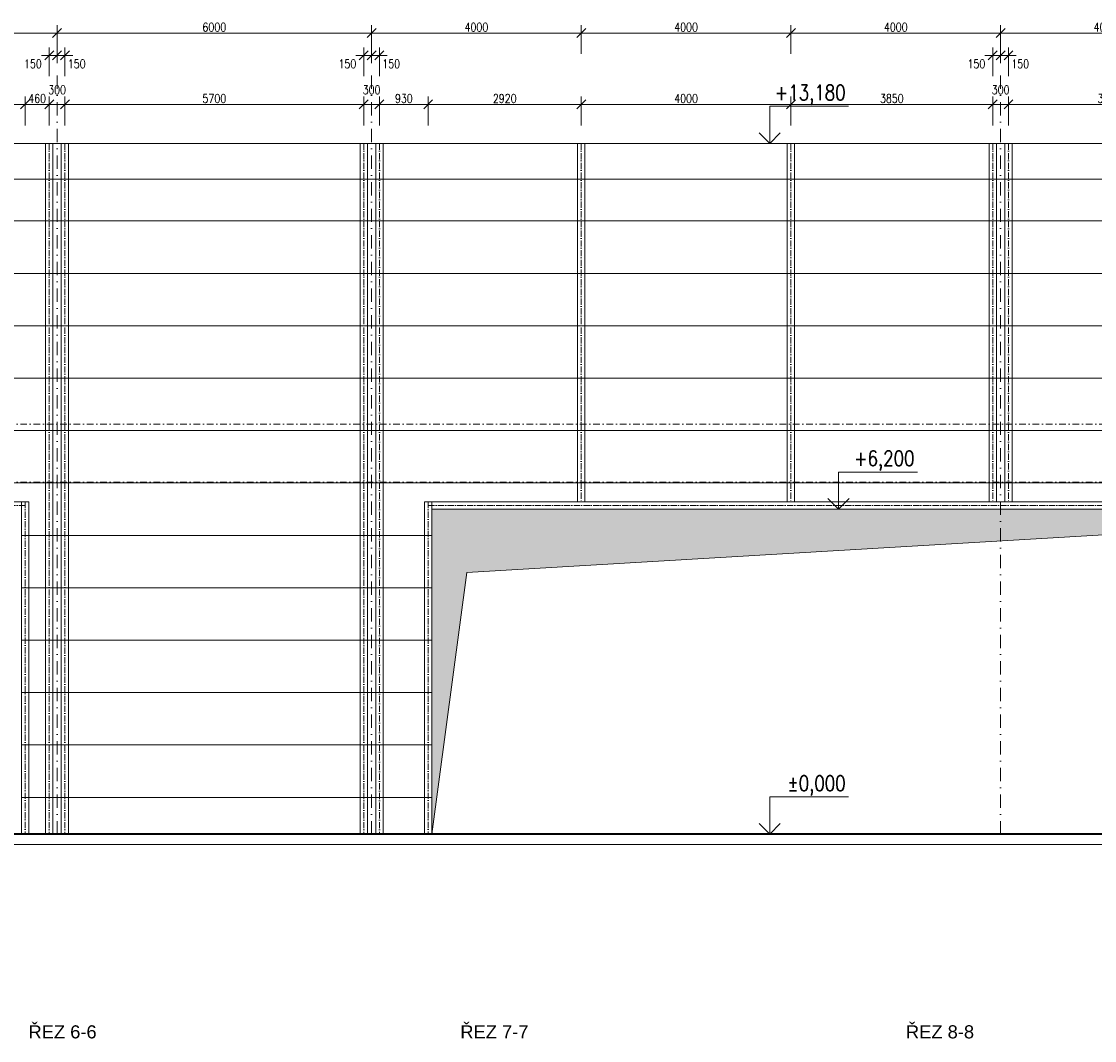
# Model space of a CAD drawing. Header units: millimetres. Extents: x -485339 to 350584, y -1189934 to 0.
# Tile 123 of 178: x 40024 to 60496, y -1168117 to -1148670. Entities that reach past the tile are written whole.
import ezdxf
from ezdxf.enums import TextEntityAlignment as Align

# ---------------------------------------------------------------- set-up
doc = ezdxf.new("R2010")
doc.units = ezdxf.units.MM
doc.header["$LTSCALE"] = 10
doc.linetypes.add('ACAD_ISO10W100', pattern=[18.5, 12, -3, 0.5, -3])
doc.linetypes.add('DASHDOT', pattern=[25.4, 12.7, -6.35, 0, -6.35])
doc.layers.get('Defpoints').update_dxf_attribs({"color": 201})
for name, color, linetype, lineweight in [('N_kóty', 10, 'Continuous', 18), ('N_čáry_obv.plášt_obrys', 212, 'Continuous', 35), ('St_kóty_výškové', 132, 'Continuous', 18), ('St_popis', 250, 'Continuous', 18), ('St_čáry_obrys', 5, 'Continuous', 35), ('St_čáry_osy', 250, 'DASHDOT', 18), ('St_čáry_plné', 250, 'Continuous', 18), ('St_šrafy', 250, 'Continuous', 18)]:
    doc.layers.add(name, color=color, linetype=linetype, lineweight=lineweight)
doc.layers.add('N_profily', color=7, linetype='Continuous', lineweight=18, true_color=0x2424ff)
doc.layers.add('N_PROFILY_KOTY', color=7, linetype='Continuous', lineweight=18, true_color=0x2424ff)
doc.styles.add('Andy', font='arial.ttf')
doc.styles.add('ROMANS', font='romans.shx', dxfattribs={"width": 0.8})
doc.styles.get("Standard").update_dxf_attribs({"font": 'simplex.shx', "width": 0.8})
doc.dimstyles.new('stavebníM100', dxfattribs={"dimtxt": 165, "dimasz": 170, "dimexe": 150, "dimexo": 100, "dimgap": 30, "dimtad": 1, "dimdec": 0, "dimtxsty": 'Standard', "dimblk": 'OBLIQUE', "dimcen": -2.5, "dimdle": 150, "dimclrd": 256, "dimclre": 256, "dimclrt": 256, "dimadec": 4, "dimazin": 0, "dimtfac": 1, "dimtdec": 0, "dimtmove": 2, "dimatfit": 3, "dimldrblk": 'OBLIQUE', "dimfxl": 400, "dimfxlon": 1, "dimlwd": -1, "dimlwe": -1, "dimarcsym": 0})

# ---------------------------------------------------------------- blocks, each defined once
blk = doc.blocks.new('*U7323')
at = {"color": 0, "linetype": 'ByBlock', "lineweight": -2}
blk.add_line((3, 0), (-7, 0), dxfattribs=at)
for points in [[(0, 0), (0, 6.12), (0, 6.12), (-13, 6.12)], [(1.75, 1.75), (0, 0), (-1.75, 1.75)]]:
    blk.add_lwpolyline(points, dxfattribs=at)
at = {"color": 0, "linetype": 'ByBlock', "lineweight": -2, "style": 'ROMANS', "width": 0.8}
for tag, p in [('VYSKA', (-3.45, 9.63)), ('POPIS_001', (-12.5, 5.12))]:
    blk.add_attdef(tag, text='', height=2.5, dxfattribs=at).set_placement(p, align=Align.TOP_RIGHT)
blk = doc.blocks.new('_OBLIQUE')
at = {"color": 0, "linetype": 'ByBlock'}
blk.add_line((-0.5, -0.5), (0.5, 0.5), dxfattribs=at)
blk = doc.blocks.new('*D8059')
at = {"layer": 'Defpoints', "color": 0}
for p in [(40094, -1150253), (36704, -1150997), (40094, -1157837)]:
    blk.add_point(p, dxfattribs=at)
at = {"layer": 'N_PROFILY_KOTY'}
for p, q in [((36704, -1150653), (36704, -1150103)), ((40094, -1150653), (40094, -1150103)), ((36554, -1150253), (40244, -1150253))]:
    blk.add_line(p, q, dxfattribs=at)
at = {"layer": 'N_PROFILY_KOTY', "linetype": 'ByBlock', "xscale": 170, "yscale": 170, "zscale": 170, "rotation": 180}
blk.add_blockref('_OBLIQUE', (36704, -1150253), dxfattribs=at)
at = {"layer": 'N_PROFILY_KOTY', "linetype": 'ByBlock', "xscale": 170, "yscale": 170, "zscale": 170}
blk.add_blockref('_OBLIQUE', (40094, -1150253), dxfattribs=at)
at = {"layer": 'N_PROFILY_KOTY', "lineweight": 18, "insert": (38399, -1150140), "char_height": 165, "attachment_point": 5}
blk.add_mtext('3390', dxfattribs=at)
blk = doc.blocks.new('*D8060')
at = {"layer": 'Defpoints', "color": 0}
for p in [(40554, -1150253), (40554, -1150997), (40094, -1157837)]:
    blk.add_point(p, dxfattribs=at)
at = {"layer": 'N_PROFILY_KOTY'}
for p, q in [((40094, -1150653), (40094, -1150103)), ((40554, -1150653), (40554, -1150103)), ((39944, -1150253), (40704, -1150253))]:
    blk.add_line(p, q, dxfattribs=at)
at = {"layer": 'N_PROFILY_KOTY', "linetype": 'ByBlock', "xscale": 170, "yscale": 170, "zscale": 170, "rotation": 180}
blk.add_blockref('_OBLIQUE', (40094, -1150253), dxfattribs=at)
at = {"layer": 'N_PROFILY_KOTY', "linetype": 'ByBlock', "xscale": 170, "yscale": 170, "zscale": 170}
blk.add_blockref('_OBLIQUE', (40554, -1150253), dxfattribs=at)
at = {"layer": 'N_PROFILY_KOTY', "lineweight": 18, "insert": (40324, -1150140), "char_height": 165, "attachment_point": 5}
blk.add_mtext('460', dxfattribs=at)
blk = doc.blocks.new('*D8061')
at = {"layer": 'Defpoints', "color": 0}
for p in [(40854, -1150253), (40554, -1150997), (40854, -1150997)]:
    blk.add_point(p, dxfattribs=at)
at = {"layer": 'N_PROFILY_KOTY'}
for p, q in [((40554, -1150653), (40554, -1150103)), ((40854, -1150653), (40854, -1150103)), ((40404, -1150253), (41004, -1150253))]:
    blk.add_line(p, q, dxfattribs=at)
at = {"layer": 'N_PROFILY_KOTY', "linetype": 'ByBlock', "xscale": 170, "yscale": 170, "zscale": 170, "rotation": 180}
blk.add_blockref('_OBLIQUE', (40554, -1150253), dxfattribs=at)
at = {"layer": 'N_PROFILY_KOTY', "linetype": 'ByBlock', "xscale": 170, "yscale": 170, "zscale": 170}
blk.add_blockref('_OBLIQUE', (40854, -1150253), dxfattribs=at)
at = {"layer": 'N_PROFILY_KOTY', "lineweight": 18, "insert": (40704, -1149975), "char_height": 165, "attachment_point": 5}
blk.add_mtext('300', dxfattribs=at)
blk = doc.blocks.new('*D8062')
at = {"layer": 'Defpoints', "color": 0}
for p in [(46554, -1150253), (40854, -1150997), (46554, -1150997)]:
    blk.add_point(p, dxfattribs=at)
at = {"layer": 'N_PROFILY_KOTY'}
for p, q in [((40854, -1150653), (40854, -1150103)), ((46554, -1150653), (46554, -1150103)), ((40704, -1150253), (46704, -1150253))]:
    blk.add_line(p, q, dxfattribs=at)
at = {"layer": 'N_PROFILY_KOTY', "linetype": 'ByBlock', "xscale": 170, "yscale": 170, "zscale": 170, "rotation": 180}
blk.add_blockref('_OBLIQUE', (40854, -1150253), dxfattribs=at)
at = {"layer": 'N_PROFILY_KOTY', "linetype": 'ByBlock', "xscale": 170, "yscale": 170, "zscale": 170}
blk.add_blockref('_OBLIQUE', (46554, -1150253), dxfattribs=at)
at = {"layer": 'N_PROFILY_KOTY', "lineweight": 18, "insert": (43704, -1150140), "char_height": 165, "attachment_point": 5}
blk.add_mtext('5700', dxfattribs=at)
blk = doc.blocks.new('*D8063')
at = {"layer": 'Defpoints', "color": 0}
for p in [(46854, -1150253), (46554, -1150997), (46854, -1150997)]:
    blk.add_point(p, dxfattribs=at)
at = {"layer": 'N_PROFILY_KOTY'}
for p, q in [((46554, -1150653), (46554, -1150103)), ((46854, -1150653), (46854, -1150103)), ((46404, -1150253), (47004, -1150253))]:
    blk.add_line(p, q, dxfattribs=at)
at = {"layer": 'N_PROFILY_KOTY', "linetype": 'ByBlock', "xscale": 170, "yscale": 170, "zscale": 170, "rotation": 180}
blk.add_blockref('_OBLIQUE', (46554, -1150253), dxfattribs=at)
at = {"layer": 'N_PROFILY_KOTY', "linetype": 'ByBlock', "xscale": 170, "yscale": 170, "zscale": 170}
blk.add_blockref('_OBLIQUE', (46854, -1150253), dxfattribs=at)
at = {"layer": 'N_PROFILY_KOTY', "lineweight": 18, "insert": (46704, -1149975), "char_height": 165, "attachment_point": 5}
blk.add_mtext('300', dxfattribs=at)
blk = doc.blocks.new('*D8064')
at = {"layer": 'Defpoints', "color": 0}
for p in [(47784, -1150253), (46854, -1150997), (47784, -1157837)]:
    blk.add_point(p, dxfattribs=at)
at = {"layer": 'N_PROFILY_KOTY'}
for p, q in [((46854, -1150653), (46854, -1150103)), ((47784, -1150653), (47784, -1150103)), ((46704, -1150253), (47934, -1150253))]:
    blk.add_line(p, q, dxfattribs=at)
at = {"layer": 'N_PROFILY_KOTY', "linetype": 'ByBlock', "xscale": 170, "yscale": 170, "zscale": 170, "rotation": 180}
blk.add_blockref('_OBLIQUE', (46854, -1150253), dxfattribs=at)
at = {"layer": 'N_PROFILY_KOTY', "linetype": 'ByBlock', "xscale": 170, "yscale": 170, "zscale": 170}
blk.add_blockref('_OBLIQUE', (47784, -1150253), dxfattribs=at)
at = {"layer": 'N_PROFILY_KOTY', "lineweight": 18, "insert": (47319, -1150140), "char_height": 165, "attachment_point": 5}
blk.add_mtext('930', dxfattribs=at)
blk = doc.blocks.new('*D8065')
at = {"layer": 'Defpoints', "color": 0}
for p in [(50704, -1150253), (50704, -1150997), (47784, -1157837)]:
    blk.add_point(p, dxfattribs=at)
at = {"layer": 'N_PROFILY_KOTY'}
for p, q in [((47784, -1150653), (47784, -1150103)), ((50704, -1150653), (50704, -1150103)), ((47634, -1150253), (50854, -1150253))]:
    blk.add_line(p, q, dxfattribs=at)
at = {"layer": 'N_PROFILY_KOTY', "linetype": 'ByBlock', "xscale": 170, "yscale": 170, "zscale": 170, "rotation": 180}
blk.add_blockref('_OBLIQUE', (47784, -1150253), dxfattribs=at)
at = {"layer": 'N_PROFILY_KOTY', "linetype": 'ByBlock', "xscale": 170, "yscale": 170, "zscale": 170}
blk.add_blockref('_OBLIQUE', (50704, -1150253), dxfattribs=at)
at = {"layer": 'N_PROFILY_KOTY', "lineweight": 18, "insert": (49244, -1150140), "char_height": 165, "attachment_point": 5}
blk.add_mtext('2920', dxfattribs=at)
blk = doc.blocks.new('*D8066')
at = {"layer": 'Defpoints', "color": 0}
for p in [(54704, -1150253), (50704, -1150997), (54704, -1150997)]:
    blk.add_point(p, dxfattribs=at)
at = {"layer": 'N_PROFILY_KOTY'}
for p, q in [((50704, -1150653), (50704, -1150103)), ((54704, -1150653), (54704, -1150103)), ((50554, -1150253), (54854, -1150253))]:
    blk.add_line(p, q, dxfattribs=at)
at = {"layer": 'N_PROFILY_KOTY', "linetype": 'ByBlock', "xscale": 170, "yscale": 170, "zscale": 170, "rotation": 180}
blk.add_blockref('_OBLIQUE', (50704, -1150253), dxfattribs=at)
at = {"layer": 'N_PROFILY_KOTY', "linetype": 'ByBlock', "xscale": 170, "yscale": 170, "zscale": 170}
blk.add_blockref('_OBLIQUE', (54704, -1150253), dxfattribs=at)
at = {"layer": 'N_PROFILY_KOTY', "lineweight": 18, "insert": (52704, -1150140), "char_height": 165, "attachment_point": 5}
blk.add_mtext('4000', dxfattribs=at)
blk = doc.blocks.new('*D8067')
at = {"layer": 'Defpoints', "color": 0}
for p in [(58554, -1150253), (54704, -1150997), (58554, -1150997)]:
    blk.add_point(p, dxfattribs=at)
at = {"layer": 'N_PROFILY_KOTY'}
for p, q in [((54704, -1150653), (54704, -1150103)), ((58554, -1150653), (58554, -1150103)), ((54554, -1150253), (58704, -1150253))]:
    blk.add_line(p, q, dxfattribs=at)
at = {"layer": 'N_PROFILY_KOTY', "linetype": 'ByBlock', "xscale": 170, "yscale": 170, "zscale": 170, "rotation": 180}
blk.add_blockref('_OBLIQUE', (54704, -1150253), dxfattribs=at)
at = {"layer": 'N_PROFILY_KOTY', "linetype": 'ByBlock', "xscale": 170, "yscale": 170, "zscale": 170}
blk.add_blockref('_OBLIQUE', (58554, -1150253), dxfattribs=at)
at = {"layer": 'N_PROFILY_KOTY', "lineweight": 18, "insert": (56629, -1150140), "char_height": 165, "attachment_point": 5}
blk.add_mtext('3850', dxfattribs=at)
blk = doc.blocks.new('*D8068')
at = {"layer": 'Defpoints', "color": 0}
for p in [(58854, -1150253), (58554, -1150997), (58854, -1150997)]:
    blk.add_point(p, dxfattribs=at)
at = {"layer": 'N_PROFILY_KOTY'}
for p, q in [((58554, -1150653), (58554, -1150103)), ((58854, -1150653), (58854, -1150103)), ((58404, -1150253), (59004, -1150253))]:
    blk.add_line(p, q, dxfattribs=at)
at = {"layer": 'N_PROFILY_KOTY', "linetype": 'ByBlock', "xscale": 170, "yscale": 170, "zscale": 170, "rotation": 180}
blk.add_blockref('_OBLIQUE', (58554, -1150253), dxfattribs=at)
at = {"layer": 'N_PROFILY_KOTY', "linetype": 'ByBlock', "xscale": 170, "yscale": 170, "zscale": 170}
blk.add_blockref('_OBLIQUE', (58854, -1150253), dxfattribs=at)
at = {"layer": 'N_PROFILY_KOTY', "lineweight": 18, "insert": (58704, -1149975), "char_height": 165, "attachment_point": 5}
blk.add_mtext('300', dxfattribs=at)
blk = doc.blocks.new('*D8069')
at = {"layer": 'Defpoints', "color": 0}
for p in [(62704, -1150253), (58854, -1150997), (62704, -1150997)]:
    blk.add_point(p, dxfattribs=at)
at = {"layer": 'N_PROFILY_KOTY'}
for p, q in [((58854, -1150653), (58854, -1150103)), ((62704, -1150653), (62704, -1150103)), ((58704, -1150253), (62854, -1150253))]:
    blk.add_line(p, q, dxfattribs=at)
at = {"layer": 'N_PROFILY_KOTY', "linetype": 'ByBlock', "xscale": 170, "yscale": 170, "zscale": 170, "rotation": 180}
blk.add_blockref('_OBLIQUE', (58854, -1150253), dxfattribs=at)
at = {"layer": 'N_PROFILY_KOTY', "linetype": 'ByBlock', "xscale": 170, "yscale": 170, "zscale": 170}
blk.add_blockref('_OBLIQUE', (62704, -1150253), dxfattribs=at)
at = {"layer": 'N_PROFILY_KOTY', "lineweight": 18, "insert": (60779, -1150140), "char_height": 165, "attachment_point": 5}
blk.add_mtext('3850', dxfattribs=at)
blk = doc.blocks.new('*D8086')
at = {"layer": 'Defpoints', "color": 0}
for p in [(40704, -1148767), (40704, -1149317), (40554, -1149857)]:
    blk.add_point(p, dxfattribs=at)
at = {"layer": 'N_PROFILY_KOTY'}
for p, q in [((40704, -1148917), (40704, -1149467)), ((40554, -1149717), (40554, -1149167)), ((40404, -1149317), (40854, -1149317))]:
    blk.add_line(p, q, dxfattribs=at)
at = {"layer": 'N_PROFILY_KOTY', "linetype": 'ByBlock', "xscale": 170, "yscale": 170, "zscale": 170, "rotation": 180}
blk.add_blockref('_OBLIQUE', (40554, -1149317), dxfattribs=at)
at = {"layer": 'N_PROFILY_KOTY', "linetype": 'ByBlock', "xscale": 170, "yscale": 170, "zscale": 170}
blk.add_blockref('_OBLIQUE', (40704, -1149317), dxfattribs=at)
at = {"layer": 'N_PROFILY_KOTY', "lineweight": 18, "insert": (40242, -1149479), "char_height": 165, "attachment_point": 5}
blk.add_mtext('150', dxfattribs=at)
blk = doc.blocks.new('*D8087')
at = {"layer": 'Defpoints', "color": 0}
for p in [(40704, -1148767), (40854, -1149317), (40854, -1149857)]:
    blk.add_point(p, dxfattribs=at)
at = {"layer": 'N_PROFILY_KOTY'}
for p, q in [((40704, -1148917), (40704, -1149467)), ((40854, -1149717), (40854, -1149167)), ((40554, -1149317), (41004, -1149317))]:
    blk.add_line(p, q, dxfattribs=at)
at = {"layer": 'N_PROFILY_KOTY', "linetype": 'ByBlock', "xscale": 170, "yscale": 170, "zscale": 170, "rotation": 180}
blk.add_blockref('_OBLIQUE', (40704, -1149317), dxfattribs=at)
at = {"layer": 'N_PROFILY_KOTY', "linetype": 'ByBlock', "xscale": 170, "yscale": 170, "zscale": 170}
blk.add_blockref('_OBLIQUE', (40854, -1149317), dxfattribs=at)
at = {"layer": 'N_PROFILY_KOTY', "lineweight": 18, "insert": (41078, -1149479), "char_height": 165, "attachment_point": 5}
blk.add_mtext('150', dxfattribs=at)
blk = doc.blocks.new('*D8088')
at = {"layer": 'Defpoints', "color": 0}
for p in [(46704, -1148767), (46704, -1149317), (46554, -1149857)]:
    blk.add_point(p, dxfattribs=at)
at = {"layer": 'N_PROFILY_KOTY'}
for p, q in [((46704, -1148917), (46704, -1149467)), ((46554, -1149717), (46554, -1149167)), ((46404, -1149317), (46854, -1149317))]:
    blk.add_line(p, q, dxfattribs=at)
at = {"layer": 'N_PROFILY_KOTY', "linetype": 'ByBlock', "xscale": 170, "yscale": 170, "zscale": 170, "rotation": 180}
blk.add_blockref('_OBLIQUE', (46554, -1149317), dxfattribs=at)
at = {"layer": 'N_PROFILY_KOTY', "linetype": 'ByBlock', "xscale": 170, "yscale": 170, "zscale": 170}
blk.add_blockref('_OBLIQUE', (46704, -1149317), dxfattribs=at)
at = {"layer": 'N_PROFILY_KOTY', "lineweight": 18, "insert": (46242, -1149479), "char_height": 165, "attachment_point": 5}
blk.add_mtext('150', dxfattribs=at)
blk = doc.blocks.new('*D8089')
at = {"layer": 'Defpoints', "color": 0}
for p in [(46704, -1148767), (46854, -1149317), (46854, -1149857)]:
    blk.add_point(p, dxfattribs=at)
at = {"layer": 'N_PROFILY_KOTY'}
for p, q in [((46704, -1148917), (46704, -1149467)), ((46854, -1149717), (46854, -1149167)), ((46554, -1149317), (47004, -1149317))]:
    blk.add_line(p, q, dxfattribs=at)
at = {"layer": 'N_PROFILY_KOTY', "linetype": 'ByBlock', "xscale": 170, "yscale": 170, "zscale": 170, "rotation": 180}
blk.add_blockref('_OBLIQUE', (46704, -1149317), dxfattribs=at)
at = {"layer": 'N_PROFILY_KOTY', "linetype": 'ByBlock', "xscale": 170, "yscale": 170, "zscale": 170}
blk.add_blockref('_OBLIQUE', (46854, -1149317), dxfattribs=at)
at = {"layer": 'N_PROFILY_KOTY', "lineweight": 18, "insert": (47078, -1149479), "char_height": 165, "attachment_point": 5}
blk.add_mtext('150', dxfattribs=at)
blk = doc.blocks.new('*D8090')
at = {"layer": 'Defpoints', "color": 0}
for p in [(58704, -1148767), (58704, -1149317), (58554, -1149857)]:
    blk.add_point(p, dxfattribs=at)
at = {"layer": 'N_PROFILY_KOTY'}
for p, q in [((58704, -1148917), (58704, -1149467)), ((58554, -1149717), (58554, -1149167)), ((58404, -1149317), (58854, -1149317))]:
    blk.add_line(p, q, dxfattribs=at)
at = {"layer": 'N_PROFILY_KOTY', "linetype": 'ByBlock', "xscale": 170, "yscale": 170, "zscale": 170, "rotation": 180}
blk.add_blockref('_OBLIQUE', (58554, -1149317), dxfattribs=at)
at = {"layer": 'N_PROFILY_KOTY', "linetype": 'ByBlock', "xscale": 170, "yscale": 170, "zscale": 170}
blk.add_blockref('_OBLIQUE', (58704, -1149317), dxfattribs=at)
at = {"layer": 'N_PROFILY_KOTY', "lineweight": 18, "insert": (58242, -1149479), "char_height": 165, "attachment_point": 5}
blk.add_mtext('150', dxfattribs=at)
blk = doc.blocks.new('*D8091')
at = {"layer": 'Defpoints', "color": 0}
for p in [(58704, -1148767), (58854, -1149317), (58854, -1149857)]:
    blk.add_point(p, dxfattribs=at)
at = {"layer": 'N_PROFILY_KOTY'}
for p, q in [((58704, -1148917), (58704, -1149467)), ((58854, -1149717), (58854, -1149167)), ((58554, -1149317), (59004, -1149317))]:
    blk.add_line(p, q, dxfattribs=at)
at = {"layer": 'N_PROFILY_KOTY', "linetype": 'ByBlock', "xscale": 170, "yscale": 170, "zscale": 170, "rotation": 180}
blk.add_blockref('_OBLIQUE', (58704, -1149317), dxfattribs=at)
at = {"layer": 'N_PROFILY_KOTY', "linetype": 'ByBlock', "xscale": 170, "yscale": 170, "zscale": 170}
blk.add_blockref('_OBLIQUE', (58854, -1149317), dxfattribs=at)
at = {"layer": 'N_PROFILY_KOTY', "lineweight": 18, "insert": (59078, -1149479), "char_height": 165, "attachment_point": 5}
blk.add_mtext('150', dxfattribs=at)
blk = doc.blocks.new('*D8113')
at = {"layer": 'Defpoints', "color": 0}
for p in [(40704, -1148891), (36704, -1150997), (40704, -1150997)]:
    blk.add_point(p, dxfattribs=at)
at = {"layer": 'N_kóty'}
for p, q in [((36704, -1149291), (36704, -1148741)), ((40704, -1149291), (40704, -1148741)), ((36554, -1148891), (40854, -1148891))]:
    blk.add_line(p, q, dxfattribs=at)
at = {"layer": 'N_kóty', "linetype": 'ByBlock', "xscale": 170, "yscale": 170, "zscale": 170, "rotation": 180}
blk.add_blockref('_OBLIQUE', (36704, -1148891), dxfattribs=at)
at = {"layer": 'N_kóty', "linetype": 'ByBlock', "xscale": 170, "yscale": 170, "zscale": 170}
blk.add_blockref('_OBLIQUE', (40704, -1148891), dxfattribs=at)
at = {"layer": 'N_kóty', "lineweight": 18, "insert": (38704, -1148779), "char_height": 165, "attachment_point": 5}
blk.add_mtext('4000', dxfattribs=at)
blk = doc.blocks.new('*D8114')
at = {"layer": 'Defpoints', "color": 0}
for p in [(46704, -1148891), (40704, -1150997), (46704, -1150997)]:
    blk.add_point(p, dxfattribs=at)
at = {"layer": 'N_kóty'}
for p, q in [((40704, -1149291), (40704, -1148741)), ((46704, -1149291), (46704, -1148741)), ((40554, -1148891), (46854, -1148891))]:
    blk.add_line(p, q, dxfattribs=at)
at = {"layer": 'N_kóty', "linetype": 'ByBlock', "xscale": 170, "yscale": 170, "zscale": 170, "rotation": 180}
blk.add_blockref('_OBLIQUE', (40704, -1148891), dxfattribs=at)
at = {"layer": 'N_kóty', "linetype": 'ByBlock', "xscale": 170, "yscale": 170, "zscale": 170}
blk.add_blockref('_OBLIQUE', (46704, -1148891), dxfattribs=at)
at = {"layer": 'N_kóty', "lineweight": 18, "insert": (43704, -1148779), "char_height": 165, "attachment_point": 5}
blk.add_mtext('6000', dxfattribs=at)
blk = doc.blocks.new('*D8115')
at = {"layer": 'Defpoints', "color": 0}
for p in [(50704, -1148891), (46704, -1150997), (50704, -1150997)]:
    blk.add_point(p, dxfattribs=at)
at = {"layer": 'N_kóty'}
for p, q in [((46704, -1149291), (46704, -1148741)), ((50704, -1149291), (50704, -1148741)), ((46554, -1148891), (50854, -1148891))]:
    blk.add_line(p, q, dxfattribs=at)
at = {"layer": 'N_kóty', "linetype": 'ByBlock', "xscale": 170, "yscale": 170, "zscale": 170, "rotation": 180}
blk.add_blockref('_OBLIQUE', (46704, -1148891), dxfattribs=at)
at = {"layer": 'N_kóty', "linetype": 'ByBlock', "xscale": 170, "yscale": 170, "zscale": 170}
blk.add_blockref('_OBLIQUE', (50704, -1148891), dxfattribs=at)
at = {"layer": 'N_kóty', "lineweight": 18, "insert": (48704, -1148779), "char_height": 165, "attachment_point": 5}
blk.add_mtext('4000', dxfattribs=at)
blk = doc.blocks.new('*D8116')
at = {"layer": 'Defpoints', "color": 0}
for p in [(54704, -1148891), (50704, -1150997), (54704, -1150997)]:
    blk.add_point(p, dxfattribs=at)
at = {"layer": 'N_kóty'}
for p, q in [((50704, -1149291), (50704, -1148741)), ((54704, -1149291), (54704, -1148741)), ((50554, -1148891), (54854, -1148891))]:
    blk.add_line(p, q, dxfattribs=at)
at = {"layer": 'N_kóty', "linetype": 'ByBlock', "xscale": 170, "yscale": 170, "zscale": 170, "rotation": 180}
blk.add_blockref('_OBLIQUE', (50704, -1148891), dxfattribs=at)
at = {"layer": 'N_kóty', "linetype": 'ByBlock', "xscale": 170, "yscale": 170, "zscale": 170}
blk.add_blockref('_OBLIQUE', (54704, -1148891), dxfattribs=at)
at = {"layer": 'N_kóty', "lineweight": 18, "insert": (52704, -1148779), "char_height": 165, "attachment_point": 5}
blk.add_mtext('4000', dxfattribs=at)
blk = doc.blocks.new('*D8117')
at = {"layer": 'Defpoints', "color": 0}
for p in [(58704, -1148891), (54704, -1150997), (58704, -1150997)]:
    blk.add_point(p, dxfattribs=at)
at = {"layer": 'N_kóty'}
for p, q in [((54704, -1149291), (54704, -1148741)), ((58704, -1149291), (58704, -1148741)), ((54554, -1148891), (58854, -1148891))]:
    blk.add_line(p, q, dxfattribs=at)
at = {"layer": 'N_kóty', "linetype": 'ByBlock', "xscale": 170, "yscale": 170, "zscale": 170, "rotation": 180}
blk.add_blockref('_OBLIQUE', (54704, -1148891), dxfattribs=at)
at = {"layer": 'N_kóty', "linetype": 'ByBlock', "xscale": 170, "yscale": 170, "zscale": 170}
blk.add_blockref('_OBLIQUE', (58704, -1148891), dxfattribs=at)
at = {"layer": 'N_kóty', "lineweight": 18, "insert": (56704, -1148779), "char_height": 165, "attachment_point": 5}
blk.add_mtext('4000', dxfattribs=at)
blk = doc.blocks.new('*D8118')
at = {"layer": 'Defpoints', "color": 0}
for p in [(62704, -1148891), (58704, -1150997), (62704, -1150997)]:
    blk.add_point(p, dxfattribs=at)
at = {"layer": 'N_kóty'}
for p, q in [((58704, -1149291), (58704, -1148741)), ((62704, -1149291), (62704, -1148741)), ((58554, -1148891), (62854, -1148891))]:
    blk.add_line(p, q, dxfattribs=at)
at = {"layer": 'N_kóty', "linetype": 'ByBlock', "xscale": 170, "yscale": 170, "zscale": 170, "rotation": 180}
blk.add_blockref('_OBLIQUE', (58704, -1148891), dxfattribs=at)
at = {"layer": 'N_kóty', "linetype": 'ByBlock', "xscale": 170, "yscale": 170, "zscale": 170}
blk.add_blockref('_OBLIQUE', (62704, -1148891), dxfattribs=at)
at = {"layer": 'N_kóty', "lineweight": 18, "insert": (60704, -1148779), "char_height": 165, "attachment_point": 5}
blk.add_mtext('4000', dxfattribs=at)

msp = doc.modelspace()

# ---------------------------------------------------------------- hatches: boundary and pattern name
at = {"layer": 'St_šrafy', "lineweight": 18}
h = msp.add_hatch(color=253, dxfattribs=at)
h.dxf.hatch_style = 1
h.paths.add_polyline_path([(47854.5, -1164177.3), (48524.1, -1159184.9), (68954.5, -1157977.3), (47854.5, -1157977.3)])

# ---------------------------------------------------------------- linework, layer by layer
at = {"layer": 'N_profily', "lineweight": 18}
for points in [[(40484.5, -1150997.3), (40484.5, -1164177.3)], [(40624.5, -1150997.3), (40624.5, -1164177.3)], [(40784.5, -1150997.3), (40784.5, -1164177.3)], [(40924.5, -1150997.3), (40924.5, -1164177.3)], [(46484.5, -1150997.3), (46484.5, -1164177.3)], [(46624.5, -1150997.3), (46624.5, -1164177.3)], [(46784.5, -1150997.3), (46784.5, -1164177.3)], [(46924.5, -1150997.3), (46924.5, -1164177.3)], [(50634.5, -1150997.3), (50634.5, -1157837.3)], [(50774.5, -1150997.3), (50774.5, -1157837.3)], [(54634.5, -1150997.3), (54634.5, -1157837.3)], [(54774.5, -1150997.3), (54774.5, -1157837.3)], [(58484.5, -1150997.3), (58484.5, -1157837.3)], [(58624.5, -1150997.3), (58624.5, -1157837.3)], [(58784.5, -1150997.3), (58784.5, -1157837.3)], [(58924.5, -1150997.3), (58924.5, -1157837.3)], [(40164.5, -1157837.3), (18784.5, -1157837.3)], [(40024.5, -1157837.3), (40024.5, -1164177.3)], [(40164.5, -1157837.3), (40164.5, -1164177.3)], [(47714.5, -1157837.3), (47714.5, -1164177.3)], [(47714.5, -1157837.3), (92994.5, -1157837.3)], [(47854.5, -1157837.3), (47854.5, -1157977.3)], [(47854.5, -1157977.3), (92854.5, -1157977.3)], [(47854.5, -1163363.1), (47854.5, -1164177.3)]]:
    msp.add_lwpolyline(points, dxfattribs=at)
at = {"layer": 'N_profily', "linetype": 'ACAD_ISO10W100', "lineweight": 18}
for points in [[(40554.5, -1150997.3), (40554.5, -1164177.3)], [(40854.5, -1150997.3), (40854.5, -1164177.3)], [(46554.5, -1150997.3), (46554.5, -1164177.3)], [(46854.5, -1150997.3), (46854.5, -1164177.3)], [(50704.5, -1150997.3), (50704.5, -1157837.3)], [(54704.5, -1150997.3), (54704.5, -1157837.3)], [(58554.5, -1150997.3), (58554.5, -1157837.3)], [(58854.5, -1150997.3), (58854.5, -1157837.3)], [(40094.5, -1157837.3), (40094.5, -1164177.3)], [(47784.5, -1157837.3), (47784.5, -1164177.3)], [(40094.5, -1157907.3), (18854.5, -1157907.3)], [(47784.5, -1157907.3), (92924.5, -1157907.3)]]:
    msp.add_lwpolyline(points, dxfattribs=at)
at = {"layer": 'N_čáry_obv.plášt_obrys', "lineweight": 18}
for points in [[(82619.5, -1150997.3), (16899.5, -1150997.3)], [(98063.4, -1151677.3), (1634.4, -1151677.3)], [(98063.5, -1152477.3), (1634.4, -1152477.3)], [(98063.6, -1153477.3), (1634.3, -1153477.3)], [(98063.7, -1154477.3), (1634.2, -1154477.3)], [(98063.8, -1155477.3), (1634.1, -1155477.3)], [(98063.8, -1156477.3), (1634, -1156477.3)], [(98063.9, -1157477.3), (1634, -1157477.3)], [(68954.5, -1164177.3), (68954.5, -1157977.3), (47854.5, -1157977.3), (47854.5, -1164177.3)], [(47854.5, -1158477.3), (40024.5, -1158477.3)], [(47854.5, -1159477.3), (40024.5, -1159477.3)], [(47854.5, -1160477.3), (40024.5, -1160477.3)], [(47854.5, -1161477.3), (40024.5, -1161477.3)], [(47854.5, -1162477.3), (40024.5, -1162477.3)], [(47854.5, -1163477.3), (40024.5, -1163477.3)]]:
    msp.add_lwpolyline(points, dxfattribs=at)
msp.add_lwpolyline([(47854.5, -1164177.3), (48524.1, -1159184.9), (68954.5, -1157977.3), (47854.5, -1157977.3)], close=True, dxfattribs=at)
at = {"layer": 'St_čáry_obrys'}
msp.add_lwpolyline([(97854.2, -1164177.3), (1843.7, -1164177.3)], dxfattribs=at)
at = {"layer": 'St_čáry_osy', "lineweight": 18, "ltscale": 2}
for points in [[(40704.5, -1149702.5), (40704.5, -1164177.3)], [(46704.5, -1149702.5), (46704.5, -1164177.3)], [(58704.5, -1149702.5), (58704.5, -1164177.3)]]:
    msp.add_lwpolyline(points, dxfattribs=at)
at = {"layer": 'St_čáry_osy', "lineweight": 18}
for points in [[(1634, -1156351), (97854.2, -1156355.7)], [(1634, -1157462), (97854.2, -1157466.7)]]:
    msp.add_lwpolyline(points, dxfattribs=at)
at = {"layer": 'St_čáry_plné'}
msp.add_lwpolyline([(97854.2, -1164377.3), (1843.7, -1164377.3)], dxfattribs=at)

# ---------------------------------------------------------------- block references
at = {"layer": 'St_kóty_výškové'}
ref = msp.add_blockref('*U7323', (54299, -1150997.3), dxfattribs=dict(at, xscale=-115.8301158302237, yscale=115.8301158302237, zscale=115.8301158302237))
ref.add_attrib('VYSKA', '+13,180', dxfattribs={"layer": '0', "color": 0, "linetype": 'ByBlock', "lineweight": -2, "height": 289.58, "style": 'ROMANS', "width": 0.8}).set_placement((55746.8, -1149882.4), align=Align.TOP_RIGHT)
ref = msp.add_blockref('*U7323', (55612.8, -1157977.3), dxfattribs=dict(at, xscale=-115.8301158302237, yscale=115.8301158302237, zscale=115.8301158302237))
ref.add_attrib('VYSKA', '+6,200', dxfattribs={"layer": '0', "color": 0, "linetype": 'ByBlock', "lineweight": -2, "height": 289.58, "style": 'ROMANS', "width": 0.8}).set_placement((57060.5, -1156862.4), align=Align.TOP_RIGHT)
ref = msp.add_blockref('*U7323', (54299, -1164177.3), dxfattribs=dict(at, xscale=-115.8301158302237, yscale=115.8301158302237, zscale=115.8301158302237))
ref.add_attrib('VYSKA', '%%P0,000', dxfattribs={"layer": '0', "color": 0, "linetype": 'ByBlock', "lineweight": -2, "height": 289.58, "style": 'ROMANS', "width": 0.8}).set_placement((55746.8, -1163062.4), align=Align.TOP_RIGHT)

# ---------------------------------------------------------------- texts
at = {"layer": 'St_popis', "style": 'Andy'}
for s, p in [('ŘEZ 6-6', (40158.5, -1168076.5)), ('ŘEZ 7-7', (48396.7, -1168076.5)), ('ŘEZ 8-8', (56898.2, -1168076.5))]:
    msp.add_text(s, height=250, dxfattribs=at).set_placement(p)

# ---------------------------------------------------------------- dimensions: what is measured, and where the dimension line sits
at = {"layer": 'N_kóty', "lineweight": 18}
for base, p1, p2, picture, middle in [((40704.5, -1148891.1), (36704.5, -1150997.3), (40704.5, -1150997.3), '*D8113', (38704.5, -1148778.6)), ((46704.5, -1148891.1), (40704.5, -1150997.3), (46704.5, -1150997.3), '*D8114', (43704.5, -1148778.6)), ((50704.5, -1148891.1), (46704.5, -1150997.3), (50704.5, -1150997.3), '*D8115', (48704.5, -1148778.6)), ((54704.5, -1148891.1), (50704.5, -1150997.3), (54704.5, -1150997.3), '*D8116', (52704.5, -1148778.6)), ((58704.5, -1148891.1), (54704.5, -1150997.3), (58704.5, -1150997.3), '*D8117', (56704.5, -1148778.6)), ((62704.5, -1148891.1), (58704.5, -1150997.3), (62704.5, -1150997.3), '*D8118', (60704.5, -1148778.6))]:
    dim = msp.add_linear_dim(base=base, p1=p1, p2=p2, dimstyle='stavebníM100', dxfattribs=at)
    dim.commit()
    dim.dimension.update_dxf_attribs({"geometry": picture, "text_midpoint": middle})
at = {"layer": 'N_PROFILY_KOTY', "lineweight": 18}
for base, p1, p2, picture, middle in [((40704.5, -1149317.5), (40554.5, -1149856.8), (40704.5, -1148767), '*D8086', (40242.1, -1149478.6)), ((40854.5, -1149317.5), (40704.5, -1148767), (40854.5, -1149856.8), '*D8087', (41077.5, -1149478.6)), ((46704.5, -1149317.5), (46554.5, -1149856.8), (46704.5, -1148767), '*D8088', (46242.1, -1149478.6)), ((46854.5, -1149317.5), (46704.5, -1148767), (46854.5, -1149856.8), '*D8089', (47077.5, -1149478.6)), ((58704.5, -1149317.5), (58554.5, -1149856.8), (58704.5, -1148767), '*D8090', (58242.1, -1149478.6)), ((58854.5, -1149317.5), (58704.5, -1148767), (58854.5, -1149856.8), '*D8091', (59077.5, -1149478.6))]:
    dim = msp.add_linear_dim(base=base, p1=p1, p2=p2, dimstyle='stavebníM100', override={"dimtxsty": 'Standard', "dimldrblk": 'OBLIQUE'}, dxfattribs=at)
    dim.commit()
    dim.dimension.update_dxf_attribs({"geometry": picture, "text_midpoint": middle, "dimtype": 160})
for base, p1, p2, picture, middle in [((40854.5, -1150253), (40554.5, -1150997.3), (40854.5, -1150997.3), '*D8061', (40704.5, -1149975.5)), ((46854.5, -1150253), (46554.5, -1150997.3), (46854.5, -1150997.3), '*D8063', (46704.5, -1149975.5)), ((58854.5, -1150253), (58554.5, -1150997.3), (58854.5, -1150997.3), '*D8068', (58704.5, -1149975.5)), ((40094.5, -1150253), (36704.5, -1150997.3), (40094.5, -1157837.3), '*D8059', (38399.5, -1150140.5)), ((40554.5, -1150253), (40094.5, -1157837.3), (40554.5, -1150997.3), '*D8060', (40324.5, -1150140.5)), ((46554.5, -1150253), (40854.5, -1150997.3), (46554.5, -1150997.3), '*D8062', (43704.5, -1150140.5)), ((47784.5, -1150253), (46854.5, -1150997.3), (47784.5, -1157837.3), '*D8064', (47319.5, -1150140.5)), ((50704.5, -1150253), (47784.5, -1157837.3), (50704.5, -1150997.3), '*D8065', (49244.5, -1150140.5)), ((54704.5, -1150253), (50704.5, -1150997.3), (54704.5, -1150997.3), '*D8066', (52704.5, -1150140.5)), ((58554.5, -1150253), (54704.5, -1150997.3), (58554.5, -1150997.3), '*D8067', (56629.5, -1150140.5)), ((62704.5, -1150253), (58854.5, -1150997.3), (62704.5, -1150997.3), '*D8069', (60779.5, -1150140.5))]:
    dim = msp.add_linear_dim(base=base, p1=p1, p2=p2, dimstyle='stavebníM100', dxfattribs=at)
    dim.commit()
    dim.dimension.update_dxf_attribs({"geometry": picture, "text_midpoint": middle})

doc.saveas('drawing.dxf')
